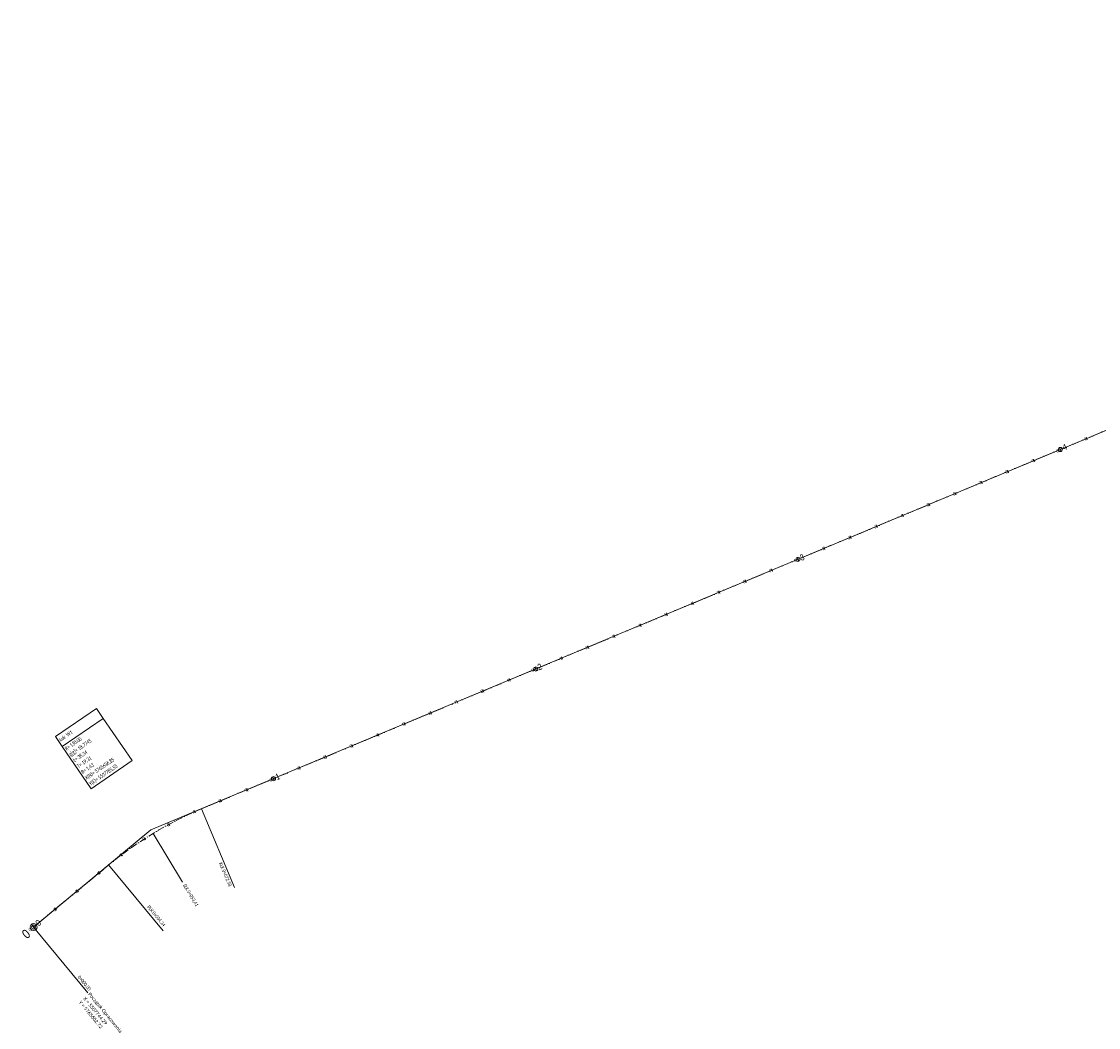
# Model space of a CAD drawing. Extents: x 5507740 to 5508496, y 5765567 to 5765962.
# Tile 1 of 3: x 5507740 to 5508119, y 5765567 to 5765921. Entities that reach past the tile are written whole.
import ezdxf

# ---------------------------------------------------------------- set-up
doc = ezdxf.new("R2010")
doc.units = 0
doc.header["$MEASUREMENT"] = 0
doc.linetypes.add('ACAD_ISO10W100', pattern=[18, 12, -3, 0, -3])
for name, color, linetype, lineweight in [('TT_OpisHekto', 5, 'Continuous', 15), ('TT_OpisLukiKlotki', 5, 'Continuous', 15), ('TT_OpisPik', 5, 'Continuous', 15), ('TT_OsProste', 240, 'Continuous', 15), ('TT_Styczne', 2, 'Continuous', 5)]:
    doc.layers.add(name, color=color, linetype=linetype, lineweight=lineweight)
doc.styles.get("Standard").update_dxf_attribs({"font": 'calibri.ttf'})

msp = doc.modelspace()

# ---------------------------------------------------------------- linework, layer by layer
at = {"layer": 'TT_OpisHekto'}
for p, q in [((5508114.46, 5765774.98), (5508114.84, 5765774.06)), ((5508105.15, 5765771.32), (5508105.7, 5765769.99)), ((5508105.23, 5765771.12), (5508105.62, 5765770.2)), ((5508096.01, 5765767.26), (5508096.39, 5765766.34)), ((5508086.78, 5765763.4), (5508087.17, 5765762.48)), ((5508077.56, 5765759.54), (5508077.94, 5765758.62)), ((5508068.33, 5765755.68), (5508068.72, 5765754.76)), ((5508059.1, 5765751.82), (5508059.49, 5765750.9)), ((5508049.88, 5765747.96), (5508050.27, 5765747.04)), ((5508040.65, 5765744.11), (5508041.04, 5765743.18)), ((5508031.43, 5765740.25), (5508031.81, 5765739.32)), ((5508022.2, 5765736.39), (5508022.59, 5765735.47)), ((5508012.89, 5765732.73), (5508013.45, 5765731.4)), ((5508012.98, 5765732.53), (5508013.36, 5765731.61)), ((5508003.75, 5765728.67), (5508004.14, 5765727.75)), ((5507994.53, 5765724.81), (5507994.91, 5765723.89)), ((5507985.3, 5765720.95), (5507985.69, 5765720.03)), ((5507976.08, 5765717.09), (5507976.46, 5765716.17)), ((5507966.85, 5765713.23), (5507967.24, 5765712.31)), ((5507957.63, 5765709.37), (5507958.01, 5765708.45)), ((5507948.4, 5765705.51), (5507948.79, 5765704.59)), ((5507939.17, 5765701.66), (5507939.56, 5765700.73)), ((5507929.95, 5765697.8), (5507930.34, 5765696.87)), ((5507920.64, 5765694.14), (5507921.19, 5765692.81)), ((5507920.72, 5765693.94), (5507921.11, 5765693.01)), ((5507911.5, 5765690.08), (5507911.88, 5765689.16)), ((5507902.27, 5765686.22), (5507902.66, 5765685.3)), ((5507893.05, 5765682.36), (5507893.43, 5765681.44)), ((5507883.82, 5765678.5), (5507884.21, 5765677.58)), ((5507874.6, 5765674.64), (5507874.98, 5765673.72)), ((5507865.37, 5765670.78), (5507865.76, 5765669.86)), ((5507856.15, 5765666.92), (5507856.53, 5765666)), ((5507846.92, 5765663.06), (5507847.31, 5765662.14)), ((5507837.7, 5765659.21), (5507838.08, 5765658.28)), ((5507828.39, 5765655.55), (5507828.94, 5765654.22)), ((5507828.47, 5765655.35), (5507828.86, 5765654.42)), ((5507819.25, 5765651.49), (5507819.63, 5765650.56)), ((5507810.02, 5765647.63), (5507810.41, 5765646.71)), ((5507800.8, 5765643.74), (5507801.2, 5765642.83)), ((5507791.78, 5765639.34), (5507792.25, 5765638.45)), ((5507783.13, 5765634.25), (5507783.67, 5765633.41)), ((5507774.89, 5765628.51), (5507775.49, 5765627.72)), ((5507767.09, 5765622.23), (5507767.72, 5765621.46)), ((5507759.38, 5765615.85), (5507760.02, 5765615.08)), ((5507751.68, 5765609.48), (5507752.31, 5765608.71)), ((5507743.53, 5765603.64), (5507745.05, 5765601.8)), ((5507743.53, 5765603.64), (5507745.05, 5765601.8)), ((5507743.97, 5765603.11), (5507744.61, 5765602.33))]:
    msp.add_line(p, q, dxfattribs=at)
for centre, radius in [((5508105.42, 5765770.66), 0.72), ((5508013.17, 5765732.07), 0.72), ((5507920.92, 5765693.48), 0.72), ((5507828.66, 5765654.89), 0.72), ((5507744.29, 5765602.72), 1.2), ((5507744.29, 5765602.72), 0.72)]:
    msp.add_circle(centre, radius, dxfattribs=at)
at = {"layer": 'TT_OpisLukiKlotki'}
for p, q in [((5507751.92, 5765669.67), (5507766.35, 5765679.57)), ((5507766.35, 5765679.57), (5507768.75, 5765676.07)), ((5507754.32, 5765666.16), (5507768.75, 5765676.07)), ((5507768.75, 5765676.07), (5507754.32, 5765666.16)), ((5507768.75, 5765676.07), (5507778.94, 5765661.23)), ((5507754.32, 5765666.16), (5507751.92, 5765669.67)), ((5507764.51, 5765651.32), (5507754.32, 5765666.16)), ((5507778.94, 5765661.23), (5507764.51, 5765651.32))]:
    msp.add_line(p, q, dxfattribs=at)
at = {"layer": 'TT_OpisPik'}
for p, q in [((5507803.36, 5765644.3), (5507814.94, 5765616.63)), ((5507786.29, 5765635.63), (5507796.63, 5765618.51)), ((5507770.67, 5765624.54), (5507789.79, 5765601.42)), ((5507744.29, 5765602.72), (5507763.39, 5765579.63))]:
    msp.add_line(p, q, dxfattribs=at)
at = {"layer": 'TT_OsProste', "linetype": 'ACAD_ISO10W100', "ltscale": 0.2}
msp.add_lwpolyline([(5507744.29, 5765602.72), (5507770.67, 5765624.54, -0.073861), (5507803.36, 5765644.3), (5508229.87, 5765822.72, -0.00651), (5508350.62, 5765871.39), (5508457.36, 5765912.81, -0.010185), (5508476.5, 5765919.79), (5508480.51, 5765921.16)], format="xyb", dxfattribs=at)
at = {"layer": 'TT_Styczne'}
for p, q in [((5507785.55, 5765636.85), (5508289.93, 5765847.84)), ((5507744.29, 5765602.72), (5507785.55, 5765636.85))]:
    msp.add_line(p, q, dxfattribs=at)

# ---------------------------------------------------------------- texts
at = {"layer": 'TT_OpisHekto', "width": 0.8}
for s, height, rotation, p in [(' 1', 1.094, 22.7003, (5508113.63, 5765773.55)), (' 0', 1.094, 22.7003, (5508103.84, 5765769.37)), (' 4', 2.188, 22.7003, (5508106.07, 5765769.94)), (' 9', 1.094, 22.7003, (5508095.18, 5765765.83)), (' 8', 1.094, 22.7003, (5508085.95, 5765761.97)), (' 7', 1.094, 22.7003, (5508076.73, 5765758.11)), (' 6', 1.094, 22.7003, (5508067.5, 5765754.25)), (' 5', 1.094, 22.7003, (5508058.28, 5765750.39)), (' 4', 1.094, 22.7003, (5508049.05, 5765746.53)), (' 3', 1.094, 22.7003, (5508039.83, 5765742.67)), (' 2', 1.094, 22.7003, (5508030.6, 5765738.81)), (' 1', 1.094, 22.7003, (5508021.38, 5765734.96)), (' 0', 1.094, 22.7003, (5508011.63, 5765730.81)), (' 3', 2.188, 22.7003, (5508013.69, 5765731.17)), (' 9', 1.094, 22.7003, (5508002.93, 5765727.24)), (' 8', 1.094, 22.7003, (5507993.7, 5765723.38)), (' 7', 1.094, 22.7003, (5507984.47, 5765719.52)), (' 6', 1.094, 22.7003, (5507975.25, 5765715.66)), (' 5', 1.094, 22.7003, (5507966.02, 5765711.8)), (' 4', 1.094, 22.7003, (5507956.8, 5765707.94)), (' 3', 1.094, 22.7003, (5507947.57, 5765704.08)), (' 2', 1.094, 22.7003, (5507938.35, 5765700.22)), (' 1', 1.094, 22.7003, (5507929.12, 5765696.36)), (' 2', 2.188, 22.7003, (5507921.42, 5765692.71)), (' 0', 1.094, 22.7003, (5507919.3, 5765692.21)), (' 9', 1.094, 22.7003, (5507910.67, 5765688.65)), (' 8', 1.094, 22.7003, (5507901.45, 5765684.79)), (' 7', 1.094, 22.7003, (5507892.22, 5765680.93)), (' 6', 1.094, 22.7003, (5507883, 5765677.07)), (' 5', 1.094, 22.7003, (5507873.77, 5765673.21)), (' 4', 1.094, 22.7003, (5507864.55, 5765669.35)), (' 3', 1.094, 22.7003, (5507855.32, 5765665.49)), (' 2', 1.094, 22.7003, (5507846.09, 5765661.63)), (' 1', 2.188, 22.7003, (5507829.21, 5765654.03)), (' 1', 1.094, 22.7003, (5507836.87, 5765657.77)), (' 0', 1.094, 22.7003, (5507827.16, 5765653.62)), (' 9', 1.094, 22.7003, (5507818.42, 5765650.05)), (' 8', 1.094, 22.7003, (5507809.19, 5765646.2)), (' 7', 1.094, 23.8355, (5507800.07, 5765642.26)), (' 6', 1.094, 28.2428, (5507791.16, 5765637.85)), (' 5', 1.094, 32.6502, (5507782.61, 5765632.76)), (' 4', 1.094, 37.0576, (5507774.52, 5765626.97)), (' 3', 1.094, 39.5973, (5507766.74, 5765620.59)), (' 2', 1.094, 39.5973, (5507759.09, 5765614.25)), (' 1', 1.094, 39.5973, (5507751.36, 5765607.85)), (' 0', 2.188, 39.5973, (5507745.55, 5765602.47)), (' 0', 3.281, 39.5973, (5507741.16, 5765597.78)), (' 0', 1.094, 39.5973, (5507742.77, 5765600.84))]:
    msp.add_text(s, height=height, rotation=rotation, dxfattribs=at).set_placement(p)
at = {"layer": 'TT_OpisLukiKlotki', "width": 0.64}
for s, height, p in [('Łuk  W1', 1.367, (5507753.76, 5765667.87)), ('R= 130,00', 1.367, (5507755.88, 5765664.78)), ('g[g]= 18,7745', 1.3672, (5507757.3, 5765662.72)), ('Ł= 38,34', 1.367, (5507758.71, 5765660.66)), ('T= 19,31', 1.367, (5507760.13, 5765658.59)), ('B= 1,43', 1.367, (5507761.54, 5765656.53)), ('X(N)= 5765636,85', 1.3672, (5507762.96, 5765654.47)), ('Y(E)= 5507785,55', 1.3672, (5507764.37, 5765652.41))]:
    msp.add_text(s, height=height, rotation=34.4662, dxfattribs=at).set_placement(p)
at = {"layer": 'TT_OpisPik', "width": 0.711111}
for s, height, rotation, p in [('KLK 0+072,58', 1.2305, 292.7058, (5507809.4, 5765625.15)), ('SLK 0+053,41', 1.2305, 301.1488, (5507796.75, 5765617.41)), ('PLK 0+034,24', 1.2305, 309.5918, (5507784.1, 5765609.69)), ('0+000,00', 1.23, 309.5973, (5507759.68, 5765585))]:
    msp.add_text(s, height=height, rotation=rotation, dxfattribs=at).set_placement(p)
at = {"layer": 'TT_OpisPik', "char_height": 1.2305, "attachment_point": 1, "rotation": 309.5973}
for s, width, insert in [('X = 5507744.29     \\PY = 5765602.72', 12.9656, (5507762.62, 5765578.24)), ('Początek Opracowania', 17.7371, (5507764.29, 5765579.84))]:
    msp.add_mtext_dynamic_manual_height_columns(s, width=width, gutter_width=1, heights=[0], dxfattribs=dict(at, insert=insert))

doc.saveas('drawing.dxf')
